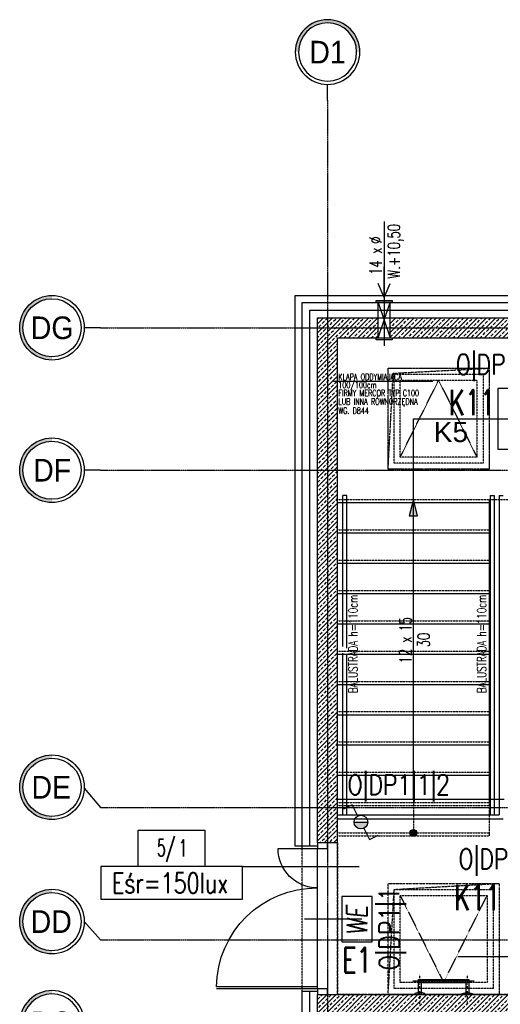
# Model space of a CAD drawing. Header units: inches. Extents: x 788 to 26783, y -4103 to 21.
# Tile 5 of 101: x 788 to 1264, y -3355 to -2380. Entities that reach past the tile are written whole.
import ezdxf
from ezdxf.enums import TextEntityAlignment as Align

# ---------------------------------------------------------------- set-up
doc = ezdxf.new("R2010")
doc.units = ezdxf.units.IN
doc.header["$MEASUREMENT"] = 0
for name, pattern in [('CENTER', [2, 1.25, -0.25, 0.25, -0.25]), ('DASHDOT', [1, 0.5, -0.25, 0, -0.25]), ('DASHED', [0.75, 0.5, -0.25]), ('DASHED2', [0.375, 0.25, -0.125])]:
    doc.linetypes.add(name, pattern=pattern)
for name, color, linetype in [('Drz---drzwi', 5, 'Continuous'), ('E-90', 6, 'Continuous'), ('E35', 6, 'Continuous'), ('E50', 3, 'Continuous'), ('Ele-balustrada', 8, 'Continuous'), ('Ins-went', 141, 'Continuous'), ('Opis-pom', 6, 'Continuous'), ('Opis-spadki', 61, 'Continuous'), ('Opis_pom_ramka', 6, 'Continuous'), ('Os-osie glowne', 1, 'CENTER'), ('Os-osie-opis', 2, 'Continuous'), ('Pos-widok', 121, 'Continuous'), ('Sc-beton', 7, 'Continuous'), ('Sc-beton-hatch', 86, 'Continuous'), ('Sc-izolacja term-styropian', 151, 'STYROPIAN-KA'), ('Sc-kamien', 31, 'Continuous'), ('Sc-nadproza kon', 5, 'DASHED2'), ('Sch-opis', 51, 'Continuous'), ('Sch-widok', 12, 'Continuous'), ('W-idok nad', 5, 'DASHED2'), ('W-otwor-strop-nad', 126, 'DASHED2'), ('W-przebicia-ściany', 223, 'Continuous')]:
    doc.layers.add(name, color=color, linetype=linetype)
doc.styles.add('dwg_opis duży', font='ARIAL.TTF', dxfattribs={"width": 0.9})
doc.styles.add('KA wymiar', font='romans.shx', dxfattribs={"width": 0.6})
doc.styles.add('ROMANS', font='romans', dxfattribs={"width": 0.85})
doc.styles.add('TYTUL2', font='ARIAL.TTF')
doc.linetypes.add('BATTING', pattern='A,0.0001,-0.1,[134,ltypeshp.shx,S=0.1,R=0,X=-0.1,Y=0],-0.2,[134,ltypeshp.shx,S=0.1,R=180,X=0.1,Y=0],-0.1', length=0.4001)
doc.linetypes.add('STYROPIAN-KA', pattern='A,0.0001,-0.1,[135,ltypeshp.shx,S=0.1,R=0,X=-0.1,Y=0],0,[135,ltypeshp.shx,S=0.1,R=180,X=0.1,Y=0],-0.1', length=0.2001)
pattern_1 = [(45, (-49840.571, 59645.477), (-4.49012806, 4.49012806), []), (45, (-49836.081, 59645.477), (-4.49012806, 4.49012806), [3.175, -1.5875])]

# ---------------------------------------------------------------- blocks, each defined once
blk = doc.blocks.new('_opis_osi')
blk.add_hatch(color=256).paths.add_polyline_path([(32, -32), (28.8, -32, -1), (-28.8, -32), (-32, -32, 1)])
for radius in [32, 28.8]:
    blk.add_circle((0, -32), radius)
at = {"style": 'dwg_opis duży', "width": 0.9}
blk.add_attdef('AXNAMEV', text='', height=22.4, rotation=90, dxfattribs=at).set_placement((0, -32), align=Align.MIDDLE_CENTER)
blk = doc.blocks.new('_opis_osi_liczbowy')
blk.add_hatch(color=256).paths.add_polyline_path([(32, 32), (32, 28.8, -1), (32, -28.8), (32, -32, 1)])
for radius in [32, 28.8]:
    blk.add_circle((32, 0), radius)
at = {"style": 'dwg_opis duży', "width": 0.9}
blk.add_attdef('AXNAMEH', text='', height=22.4, rotation=90, dxfattribs=at).set_placement((32, 0), align=Align.MIDDLE_CENTER)
blk = doc.blocks.new('ozn_opis-schodów1-rzut')
at = {"style": 'ROMANS', "width": 0.7}
blk.add_text('x', height=12, dxfattribs=at).set_placement((-3.32, 3))
at = {"ltscale": 25, "style": 'ROMANS', "width": 0.7}
blk.add_attdef('Ilość', text='', height=12, dxfattribs=at).set_placement((-7.75, 3), align=Align.RIGHT)
blk.add_attdef('Wysokość', (6.22, 3), '', height=12, dxfattribs=at)
blk.add_attdef('Długość', text='', height=12, dxfattribs=at).set_placement((0.41, -15), align=Align.CENTER)
blk = doc.blocks.new('ozn_schody-strzałka8x16')
at = {"ltscale": 25}
blk.add_hatch(color=256, dxfattribs=at).paths.add_polyline_path([(0, 0), (-4, -16), (4, -16)])
blk.add_lwpolyline([(0, 0), (-4, -16), (4, -16)], close=True, dxfattribs=at)
blk = doc.blocks.new('ozn_schody-kółko_d14')
at = {"ltscale": 25}
h = blk.add_hatch(color=256, dxfattribs=at)
edge = h.paths.add_edge_path()
edge.add_arc((0, 0), 3.33, 0, 360)
at = {"ltscale": 7}
blk.add_circle((0, 0), 3.33, dxfattribs=at)
blk = doc.blocks.new('_SDHGG')
at = {"ltscale": 7}
for p, q in [((13, -75), (-44, -75)), ((0, -142.5), (100, -142.5)), ((0, -144.5), (100, -144.5))]:
    blk.add_line(p, q, dxfattribs=at)
for points in [[(-10, -5.5), (-10, 0), (0, 0), (0, -5.5)], [(-10, -150), (-10, -144.5), (0, -144.5), (0, -150)]]:
    blk.add_lwpolyline(points, close=True, dxfattribs=at)
for points in [[(0, -144.5), (0, -5.5)], [(39, -5.5), (0, -5.5)]]:
    blk.add_lwpolyline(points, dxfattribs=at)
blk.add_arc((0, -5.5), 39, 270, 0)
blk.add_arc((1, -143.5), 99.01, 0.57873, 90.57873, dxfattribs=at)
blk = doc.blocks.new('_SKGJFKGJFGKHGJ')
blk.add_line((-13.5, -53.86), (-13.5, 6.86))
at = {"linetype": 'DASHDOT', "ltscale": 5, "flags": 128}
for points in [[(9.41, 0), (-20.36, 0)], [(9.41, -47), (-20.36, -47)]]:
    blk.add_lwpolyline(points, dxfattribs=at)
at = {"flags": 128}
for points in [[(-1.91, -48.5), (-15, -48.5), (-15, 1.5), (-1.91, 1.5)], [(-1.91, -45.5), (-12, -45.5), (-12, -1.5), (-1.91, -1.5)]]:
    blk.add_lwpolyline(points, dxfattribs=at)
for points in [[(0, 5), (0, -5), (-1, -5, -0.199443), (-1, 5)], [(0, -52), (0, -42), (-1, -42, 0.199443), (-1, -52)]]:
    blk.add_lwpolyline(points, format="xyb", close=True, dxfattribs=at)
at = {"linetype": 'DASHED', "ltscale": 0.1, "flags": 128}
for points in [[(-1.91, 1.5), (0, 1.5)], [(-1.91, -1.5), (0, -1.5)], [(0, -45.5), (-1.91, -45.5)], [(0, -48.5), (-1.91, -48.5)]]:
    blk.add_lwpolyline(points, dxfattribs=at)
blk = doc.blocks.new('_STRZAŁKA_WENT')
for q in [(-6.02, -14.01), (0, -30.24), (6.02, -14.01)]:
    blk.add_line((0, 0), q)
blk = doc.blocks.new('_opis_pom_metka')
at = {"layer": 'Opis_pom_ramka'}
blk.add_lwpolyline([(-33.13, 0), (32.87, 0), (32.87, -36), (-33.13, -36)], close=True, dxfattribs=at)
at = {"style": 'KA wymiar', "width": 0.6}
blk.add_attdef('KO/', text='', height=16.8, dxfattribs=at).set_placement((3.45, -25.87), align=Align.RIGHT)
blk.add_attdef('NR', (3.8, -26.16), '', height=16.8, dxfattribs=at)
blk = doc.blocks.new('opr_kas')
at = {"layer": 'E35', "linetype": 'Continuous', "ltscale": 0.3}
blk.add_lwpolyline([(-30, -30), (30, -30), (30, 30), (-30, 30)], close=True, dxfattribs=at)
blk = doc.blocks.new('we')
at = {"layer": 'E35', "ltscale": 0.2}
blk.add_lwpolyline([(45, 30), (0, 30), (0, 0), (45, 0)], close=True, dxfattribs=at)
at = {"layer": 'E35', "ltscale": 0.2, "style": 'ROMANS', "oblique": 5, "width": 0.8}
blk.add_text('WE', height=20, dxfattribs=at).set_placement((21.44, 15), align=Align.MIDDLE_CENTER)

msp = doc.modelspace()

# ---------------------------------------------------------------- hatches: boundary and pattern name
at = {"layer": 'E35'}
msp.add_hatch(color=256, dxfattribs=at).paths.add_polyline_path([(1132.74, -3174.38), (1119.24, -3174.38, 1)])
at = {"layer": 'Sc-beton-hatch'}
h = msp.add_hatch(dxfattribs=at)
h.set_pattern_fill('ANSI33', color=256, style=0)
h.set_pattern_definition(pattern_1)
h.paths.add_polyline_path([(1142.98, -2685.03), (1092.98, -2685.03), (1092.98, -2826.03), (1102.98, -2826.03), (1102.98, -2695.03), (1142.98, -2695.03)])
h.paths.add_polyline_path([(1142.98, -2675.03), (1092.98, -2675.03), (1092.98, -2685.03), (1142.98, -2685.03)])
h.paths.add_polyline_path([(1092.98, -2675.03), (1082.98, -2675.03), (1082.98, -2685.03), (1092.98, -2685.03)])
h.paths.add_polyline_path([(1092.98, -2685.03), (1082.98, -2685.03), (1082.98, -2826.03), (1092.98, -2826.03)])
h.paths.add_polyline_path([(1102.98, -2826.03), (1092.98, -2826.03), (1092.98, -3160.03), (1102.98, -3160.03)])
h.paths.add_polyline_path([(1092.98, -2826.03), (1082.98, -2826.03), (1082.98, -3160.03), (1092.98, -3160.03)])
h.paths.add_polyline_path([(1102.98, -3160.03), (1092.98, -3160.03), (1092.98, -3195.03), (1102.98, -3195.03)])
h.paths.add_polyline_path([(1092.98, -3160.03), (1082.98, -3160.03), (1082.98, -3195.03), (1092.98, -3195.03)])
h = msp.add_hatch(dxfattribs=at)
h.set_pattern_fill('ANSI33', color=256, style=0)
h.set_pattern_definition(pattern_1)
h.paths.add_polyline_path([(1427.98, -2685.03), (1154.98, -2685.03), (1154.98, -2695.03), (1417.98, -2695.03), (1417.98, -2698.35), (1427.98, -2698.35)])
h.paths.add_polyline_path([(1427.98, -2675.03), (1154.98, -2675.03), (1154.98, -2685.03), (1427.98, -2685.03)])
h.paths.add_polyline_path([(1450.08, -2685.03), (1427.98, -2685.03), (1427.98, -2698.35), (1437.98, -2698.35), (1437.98, -2695.03), (1449.03, -2695.03)])
h.paths.add_polyline_path([(1451.13, -2675.03), (1427.98, -2675.03), (1427.98, -2685.03), (1450.08, -2685.03)])
h.paths.add_polyline_path([(1451.4, -2685.03), (1450.08, -2685.03), (1449.03, -2695.03), (1450.64, -2695.03)])
h.paths.add_polyline_path([(1452.16, -2675.03), (1451.13, -2675.03), (1450.08, -2685.03), (1451.4, -2685.03)])
h = msp.add_hatch(dxfattribs=at)
h.set_pattern_fill('ANSI33', color=256, style=0)
h.set_pattern_definition(pattern_1)
h.paths.add_polyline_path([(1437.98, -3335.03), (1427.98, -3335.03), (1427.98, -3355.03), (1437.98, -3355.03)])
h.paths.add_polyline_path([(1437.98, -3355.03), (1427.98, -3355.03), (1427.98, -3365.03), (1437.98, -3365.03)])
h.paths.add_polyline_path([(1427.98, -3355.03), (1092.98, -3355.03), (1092.98, -3405.03), (1102.98, -3405.03), (1102.98, -3403.03), (1102.98, -3365.03), (1427.98, -3365.03)])
h.paths.add_polyline_path([(1427.98, -3335.03), (1417.98, -3335.03), (1417.98, -3345.03), (1102.98, -3345.03), (1092.98, -3345.03), (1092.98, -3355.03), (1427.98, -3355.03)])
h.paths.add_polyline_path([(1092.98, -3345.03), (1082.98, -3345.03), (1082.98, -3355.03), (1092.98, -3355.03)])
h.paths.add_polyline_path([(1092.98, -3355.03), (1082.98, -3355.03), (1082.98, -3405.03), (1092.98, -3405.03)])

# ---------------------------------------------------------------- linework, layer by layer
at = {"layer": 'E35'}
for p, q in [((1117.44, -3157.31), (1108.91, -3161.58)), ((1122.97, -3168.35), (1117.44, -3157.31)), ((1119.24, -3174.38), (1132.74, -3174.38)), ((1129.01, -3180.42), (1134.54, -3191.45)), ((1134.54, -3191.45), (1143.07, -3187.18)), ((1008.64, -3218.31), (1124.46, -3218.31))]:
    msp.add_line(p, q, dxfattribs=at)
at = {"layer": 'E35', "linetype": 'Continuous', "ltscale": 0.3}
msp.add_lwpolyline([(868.31, -3250.59), (1008.64, -3250.59), (1008.64, -3218.31), (868.31, -3218.31)], close=True, dxfattribs=at)
at = {"layer": 'E35'}
msp.add_circle((1125.99, -3174.38), 6.75, dxfattribs=at)
at = {"layer": 'Ele-balustrada'}
for p, q in [((1107.98, -3000.57), (1107.98, -2851.03)), ((1111.98, -3002.17), (1111.98, -2851.03)), ((1107.98, -3167.03), (1107.98, -3007.03)), ((1111.98, -3167.03), (1111.98, -3008.63))]:
    msp.add_line(p, q, dxfattribs=at)
for points in [[(1111.98, -2851.03), (1107.98, -2851.03)], [(1253.98, -2851.03), (1257.98, -2851.03)], [(1253.98, -2851.03), (1253.98, -3167.03)], [(1257.98, -2851.03), (1257.98, -3167.03)], [(1262.98, -2851.03), (1266.98, -2851.03)], [(1262.98, -2851.03), (1262.98, -3167.03)], [(1102.98, -3167.03), (1262.98, -3167.03)], [(1102.98, -3171.03), (1266.98, -3171.03)]]:
    msp.add_lwpolyline(points, dxfattribs=at)
at = {"layer": 'Ins-went'}
for points in [[(1143.98, -2660.03), (1140.98, -2660.03), (1140.98, -2658.03), (1156.98, -2658.03), (1156.98, -2660.03)], [(1143.98, -2697.03), (1140.98, -2697.03), (1140.98, -2695.03), (1156.98, -2695.03), (1156.98, -2697.03)]]:
    msp.add_lwpolyline(points, close=True, dxfattribs=at)
at = {"layer": 'Opis-spadki'}
for points in [[(1177.98, -2775.03), (1342.98, -2775.03)], [(1177.98, -3152.03), (1177.98, -2775.03)]]:
    msp.add_lwpolyline(points, dxfattribs=at)
at = {"layer": 'Opis-spadki', "linetype": 'DASHED', "ltscale": 0.5}
msp.add_lwpolyline([(1177.98, -3152.03), (1177.98, -3185.03)], dxfattribs=at)
at = {"layer": 'Os-osie glowne'}
for points in [[(1092.98, -2460.03), (1092.98, -4022.92)], [(867.98, -2685.03), (3562.53, -2685.03)], [(867.98, -2826.03), (3562.53, -2826.03)], [(867.98, -3160.03), (3562.53, -3160.03)], [(867.98, -3291.03), (3562.53, -3291.03)]]:
    msp.add_lwpolyline(points, dxfattribs=at)
at = {"layer": 'Os-osie-opis'}
for points in [[(1092.98, -2460.03), (1092.98, -2444.03)], [(867.98, -2685.03), (851.98, -2685.03)], [(867.98, -2826.03), (851.98, -2826.03)], [(851.98, -3140.87), (867.98, -3160.03)], [(851.98, -3272.87), (867.98, -3291.03)]]:
    msp.add_lwpolyline(points, dxfattribs=at)
at = {"layer": 'Pos-widok'}
for points in [[(1102.98, -2858.03), (1252.98, -2858.03)], [(1102.98, -2888.03), (1252.98, -2888.03)], [(1102.98, -2918.03), (1252.98, -2918.03)], [(1102.98, -2948.03), (1252.98, -2948.03)], [(1102.98, -2978.03), (1252.98, -2978.03)], [(1102.98, -3008.03), (1252.98, -3008.03)], [(1102.98, -3038.03), (1252.98, -3038.03)], [(1102.98, -3068.03), (1252.98, -3068.03)], [(1102.98, -3098.03), (1252.98, -3098.03)], [(1102.98, -3128.03), (1252.98, -3128.03)], [(1267.98, -3152.03), (1102.98, -3152.03)], [(1252.98, -3185.03), (1252.98, -3188.03)]]:
    msp.add_lwpolyline(points, dxfattribs=at)
at = {"layer": 'Pos-widok', "linetype": 'DASHED', "ltscale": 0.5}
for points in [[(1102.98, -3158.03), (1252.98, -3158.03)], [(1102.98, -3188.03), (1252.98, -3188.03)]]:
    msp.add_lwpolyline(points, dxfattribs=at)
at = {"layer": 'Sc-beton'}
for p, q in [((1082.98, -3195.03), (1082.98, -2675.03)), ((1082.98, -2675.03), (1758.98, -2675.03)), ((1082.98, -3845.03), (1082.98, -3345.03))]:
    msp.add_line(p, q, dxfattribs=at)
for points in [[(1102.98, -3195.03), (1102.98, -2695.03), (1417.98, -2695.03)], [(1102.98, -3195.03), (1082.98, -3195.03)], [(1082.98, -3345.03), (1417.98, -3345.03)]]:
    msp.add_lwpolyline(points, dxfattribs=at)
at = {"layer": 'Sc-izolacja term-styropian', "linetype": 'ByBlock'}
for p, q in [((1067.98, -3198.03), (1067.98, -2660.03)), ((1067.98, -2660.03), (1761.98, -2660.03)), ((1067.98, -3597.03), (1067.98, -3342.03))]:
    msp.add_line(p, q, dxfattribs=at)
at = {"layer": 'Sc-izolacja term-styropian', "linetype": 'BATTING', "ltscale": 0.35}
for p, q in [((1075.48, -3198.03), (1075.48, -2667.53)), ((1075.48, -2667.53), (1761.98, -2667.53)), ((1075.48, -3597.03), (1075.48, -3342.03))]:
    msp.add_line(p, q, dxfattribs=at)
at = {"layer": 'Sc-izolacja term-styropian', "linetype": 'ByBlock'}
for points in [[(1082.98, -3198.03), (1067.98, -3198.03)], [(1082.98, -3342.03), (1067.98, -3342.03)]]:
    msp.add_lwpolyline(points, dxfattribs=at)
at = {"layer": 'Sc-kamien'}
for p, q in [((1060.98, -3198.03), (1060.98, -2653.03)), ((1060.98, -2653.03), (1677.98, -2653.03))]:
    msp.add_line(p, q, dxfattribs=at)
msp.add_lwpolyline([(1067.98, -3198.03), (1060.98, -3198.03)], dxfattribs=at)
at = {"layer": 'Sc-nadproza kon', "linetype": 'DASHDOT', "ltscale": 0.5}
msp.add_lwpolyline([(1102.98, -3195.03), (1102.98, -3345.03)], dxfattribs=at)
at = {"layer": 'Sch-opis'}
for points in [[(1197.3, -2738.04), (1099.01, -2738.04)], [(1353.47, -3307.73), (1222.15, -3307.73)]]:
    msp.add_lwpolyline(points, dxfattribs=at)
at = {"layer": 'Sch-widok', "linetype": 'DASHED', "ltscale": 0.5}
for points in [[(1102.98, -2855.03), (1417.98, -2855.03)], [(1102.98, -2885.03), (1252.98, -2885.03)], [(1102.98, -2915.03), (1252.98, -2915.03)], [(1102.98, -2945.03), (1252.98, -2945.03)], [(1102.98, -2975.03), (1252.98, -2975.03)], [(1102.98, -3005.03), (1252.98, -3005.03)], [(1102.98, -3035.03), (1252.98, -3035.03)], [(1102.98, -3065.03), (1252.98, -3065.03)], [(1102.98, -3095.03), (1252.98, -3095.03)], [(1102.98, -3125.03), (1252.98, -3125.03)], [(1102.98, -3155.03), (1252.98, -3155.03)], [(1252.98, -3155.03), (1252.98, -3188.03)], [(1102.98, -3185.03), (1252.98, -3185.03)]]:
    msp.add_lwpolyline(points, dxfattribs=at)
at = {"layer": 'Sch-widok'}
msp.add_lwpolyline([(1252.98, -2855.03), (1252.98, -3155.03)], dxfattribs=at)
at = {"layer": 'W-idok nad', "linetype": 'DASHDOT', "ltscale": 0.2}
msp.add_lwpolyline([(1148.98, -2655.03), (1148.98, -2700.03)], dxfattribs=at)
at = {"layer": 'W-idok nad'}
for points in [[(1152.98, -2725.03), (1252.98, -2725.03), (1252.98, -2825.03), (1152.98, -2825.03)], [(1158.98, -2731.03), (1246.98, -2731.03), (1246.98, -2819.03), (1158.98, -2819.03)], [(1164.98, -2737.03), (1240.98, -2737.03), (1240.98, -2813.03), (1164.98, -2813.03)], [(1158.98, -3241.03), (1256.98, -3241.03), (1256.98, -3339.03), (1158.98, -3339.03)], [(1164.98, -3247.03), (1250.98, -3247.03), (1250.98, -3333.03), (1164.98, -3333.03)]]:
    msp.add_lwpolyline(points, close=True, dxfattribs=at)
for points in [[(1164.98, -2813.03), (1202.98, -2737.03), (1240.98, -2813.03)], [(1067.98, -3342.03), (1067.98, -3198.03)], [(1164.98, -3247.03), (1207.98, -3333.03), (1250.98, -3247.03)]]:
    msp.add_lwpolyline(points, dxfattribs=at)
at = {"layer": 'W-otwor-strop-nad', "linetype": 'DASHDOT', "ltscale": 0.5}
for points in [[(1102.98, -2695.03), (1417.98, -2695.03), (1417.98, -3345.03), (1102.98, -3345.03)], [(1152.98, -2725.03), (1252.98, -2725.03), (1252.98, -2825.03), (1152.98, -2825.03)], [(1152.98, -3235.03), (1262.98, -3235.03), (1262.98, -3345.03), (1152.98, -3345.03)]]:
    msp.add_lwpolyline(points, close=True, dxfattribs=at)
for points in [[(1152.98, -2825.03), (1157.98, -2730.03), (1252.98, -2725.03)], [(1152.98, -3345.03), (1158.98, -3241.03), (1262.98, -3235.03)]]:
    msp.add_lwpolyline(points, dxfattribs=at)
at = {"layer": 'W-przebicia-ściany'}
for points in [[(1148.98, -2579.8), (1148.98, -2702.87)], [(1142.98, -2695.03), (1142.98, -2660.03)], [(1142.98, -2660.03), (1154.98, -2695.03)], [(1142.98, -2695.03), (1154.98, -2660.03)], [(1154.98, -2695.03), (1154.98, -2660.03)]]:
    msp.add_lwpolyline(points, dxfattribs=at)

# ---------------------------------------------------------------- block references
at = {"layer": 'Drz---drzwi', "xscale": -1}
msp.add_blockref('_SDHGG', (1082.98, -3195.03), dxfattribs=at)
at = {"layer": 'E35'}
msp.add_blockref('opr_kas', (1291.75, -2775.03), dxfattribs=at)
at = {"layer": 'E50', "rotation": 90}
msp.add_blockref('we', (1137.06, -3292.9), dxfattribs=at)
at = {"layer": 'Ele-balustrada', "rotation": 270}
msp.add_blockref('_SKGJFKGJFGKHGJ', (1231.48, -3345.03), dxfattribs=at)
at = {"layer": 'Ins-went', "rotation": 180}
msp.add_blockref('_STRZAŁKA_WENT', (1148.98, -2655.03), dxfattribs=at)
at = {"layer": 'Opis-pom'}
ref = msp.add_blockref('_opis_pom_metka', (938.6, -3182.31), dxfattribs=at)
ref.add_attrib('KO/', '5/', dxfattribs={"layer": '0', "height": 16.8, "style": 'KA wymiar', "width": 0.6}).set_placement((942.13, -3208.17), align=Align.RIGHT)
ref.add_attrib('NR', '1', (945.36, -3208.47), dxfattribs={"layer": '0', "height": 16.8, "style": 'KA wymiar', "width": 0.6})
at = {"layer": 'Os-osie-opis'}
ref = msp.add_blockref('_opis_osi_liczbowy', (1092.98, -2444.03), dxfattribs=dict(at, xscale=-1, rotation=270))
ref.add_attrib('AXNAMEH', 'D1', dxfattribs={"layer": '0', "height": 22.4, "style": 'dwg_opis duży', "width": 0.9}).set_placement((1092.98, -2412.14), align=Align.MIDDLE_CENTER)
ref = msp.add_blockref('_opis_osi', (851.98, -2685.03), dxfattribs=dict(at, rotation=270))
ref.add_attrib('AXNAMEV', 'DG', dxfattribs={"layer": '0', "height": 22.4, "style": 'dwg_opis duży', "width": 0.9}).set_placement((820.14, -2685.03), align=Align.MIDDLE_CENTER)
ref = msp.add_blockref('_opis_osi', (851.98, -2826.03), dxfattribs=dict(at, rotation=270))
ref.add_attrib('AXNAMEV', 'DF', dxfattribs={"layer": '0', "height": 22.4, "style": 'dwg_opis duży', "width": 0.9}).set_placement((820.14, -2826.03), align=Align.MIDDLE_CENTER)
ref = msp.add_blockref('_opis_osi', (851.98, -3139.87), dxfattribs=dict(at, rotation=270))
ref.add_attrib('AXNAMEV', 'DE', dxfattribs={"layer": '0', "height": 22.4, "style": 'dwg_opis duży', "width": 0.9}).set_placement((819.26, -3139.87), align=Align.MIDDLE_CENTER)
ref = msp.add_blockref('_opis_osi', (851.98, -3272.87), dxfattribs=dict(at, rotation=270))
ref.add_attrib('AXNAMEV', 'DD', dxfattribs={"layer": '0', "height": 22.4, "style": 'dwg_opis duży', "width": 0.9}).set_placement((819.26, -3272.87), align=Align.MIDDLE_CENTER)
ref = msp.add_blockref('_opis_osi', (851.98, -3373.19), dxfattribs=dict(at, xscale=-1, rotation=270))
ref.add_attrib('AXNAMEV', 'DC', dxfattribs={"layer": '0', "height": 22.4, "style": 'dwg_opis duży', "width": 0.9}).set_placement((819.26, -3373.19), align=Align.MIDDLE_CENTER)
at = {"layer": 'Sch-opis'}
msp.add_blockref('ozn_schody-strzałka8x16', (1177.98, -2855.03), dxfattribs=at)
ref = msp.add_blockref('ozn_opis-schodów1-rzut', (1179.13, -2993.79), dxfattribs=dict(at, xscale=-1, rotation=90))
ref.add_attrib('Ilość', '15', dxfattribs={"layer": '0', "ltscale": 25, "height": 12, "rotation": 90, "style": 'ROMANS', "width": 0.7}).set_placement((1176.13, -2971.25), align=Align.RIGHT)
ref.add_attrib('Wysokość', '12', (1176.13, -3017.21), dxfattribs={"layer": '0', "ltscale": 25, "height": 12, "rotation": 90, "style": 'ROMANS', "width": 0.7})
ref.add_attrib('Długość', '30', dxfattribs={"layer": '0', "ltscale": 25, "height": 12, "rotation": 90, "style": 'ROMANS', "width": 0.7}).set_placement((1194.13, -2994.21), align=Align.CENTER)
at = {"layer": 'Sch-opis', "rotation": 180}
msp.add_blockref('ozn_schody-kółko_d14', (1177.98, -3185.03), dxfattribs=at)
at = {"layer": 'W-przebicia-ściany'}
ref = msp.add_blockref('ozn_opis-schodów1-rzut', (1149.69, -2608.81), dxfattribs=dict(at, xscale=-1, rotation=90))
ref.add_attrib('Ilość', '%%C', dxfattribs={"layer": '0', "ltscale": 25, "height": 12, "rotation": 90, "style": 'ROMANS', "width": 0.7}).set_placement((1146.69, -2594.66), align=Align.RIGHT)
ref.add_attrib('Wysokość', '14', (1146.69, -2632.63), dxfattribs={"layer": '0', "ltscale": 25, "height": 12, "rotation": 90, "style": 'ROMANS', "width": 0.7})
ref.add_attrib('Długość', 'W.+10,50', dxfattribs={"layer": '0', "ltscale": 25, "height": 12, "rotation": 90, "style": 'ROMANS', "width": 0.7}).set_placement((1164.69, -2609.22), align=Align.CENTER)

# ---------------------------------------------------------------- texts
at = {"layer": 'E-90', "style": 'ROMANS'}
for s, rotation, width, p in [('O|DP1|1|1', 0, 0.8, (1270.74, -2722.74)), ('O|DP1|1|2', 0, 0.8, (1163.51, -3138.89)), ('O|DP1|1|2', 0, 0.8, (1273.46, -3212.39)), ('Eśr=150lux', 360, 0.75, (936.97, -3234.74)), ('O|DP1|1', 90, 0.8, (1155.49, -3280.01))]:
    msp.add_text(s, height=20, rotation=rotation, dxfattribs=dict(at, width=width)).set_placement(p, align=Align.MIDDLE)
at = {"layer": 'E35', "style": 'ROMANS', "width": 0.7}
for s, p in [('K11', (1236.13, -2758.92)), ('K11', (1241.33, -3248.92)), ('E1', (1122.06, -3310.88))]:
    msp.add_text(s, height=25, dxfattribs=at).set_placement(p, align=Align.MIDDLE)
at = {"layer": 'Sch-opis', "style": 'ROMANS', "width": 0.7}
for s, p in [('100/100cm', (1103.66, -2744.74)), ('KLAPA ODDYMIAJĄCA', (1103.66, -2736.76)), ('FIRMY MERCOR TYP C100', (1103.66, -2752.78)), ('LUB INNA RÓWNORZĘDNA', (1103.66, -2761.17)), ('WG. D844', (1103.66, -2770.26))]:
    msp.add_text(s, height=6.3, dxfattribs=at).set_placement(p)
at = {"layer": 'Sch-opis', "style": 'TYTUL2'}
msp.add_text('K5', height=20, dxfattribs=at).set_placement((1215.22, -2788.31), align=Align.MIDDLE)
at = {"layer": 'Sch-opis', "style": 'ROMANS', "width": 0.7}
for p in [(1122.77, -3046.73), (1250.06, -3046.73)]:
    msp.add_text('BALUSTRADA h=110cm ', height=9, rotation=90, dxfattribs=at).set_placement(p)

doc.saveas('drawing.dxf')
